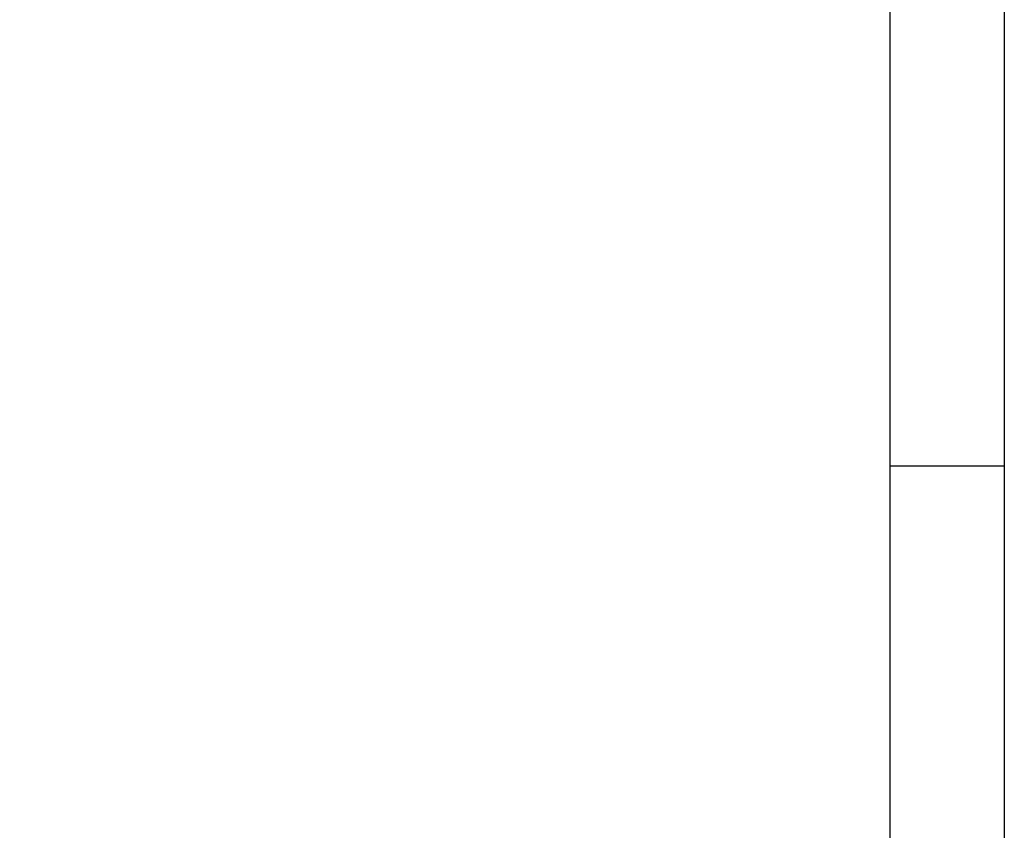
# Model space of a CAD drawing. Extents: x -38 to 372, y -82 to 205.
# Tile 27 of 29: x 328 to 372, y -46 to -11. Entities that reach past the tile are written whole.
import ezdxf

# ---------------------------------------------------------------- set-up
doc = ezdxf.new("R2010")
doc.units = 0
doc.layers.add('BOARD_GEOMETRY_DIMENSION', color=2, linetype='CONTINUOUS')
doc.layers.add('BOARD_GEOMETRY_SILKSCREEN_TOP', color=1, linetype='CONTINUOUS')

msp = doc.modelspace()

# ---------------------------------------------------------------- linework, layer by layer
at = {"layer": 'BOARD_GEOMETRY_DIMENSION'}
msp.add_lwpolyline([(-38.48354, -81.604612), (-38.48354, 205.395322), (371.516402, 205.395322), (371.516402, -81.604612)], close=True, dxfattribs=at)
for points in [[(366.516412, -76.604368), (366.516412, 186.745626)], [(371.516402, -30.104588), (366.516412, -30.104588)]]:
    msp.add_lwpolyline(points, dxfattribs=at)
at = {"layer": 'BOARD_GEOMETRY_SILKSCREEN_TOP'}
msp.add_lwpolyline([(-38.48354, -81.604612), (-38.48354, 205.395322), (371.516402, 205.395322), (371.516402, -81.604612)], close=True, dxfattribs=at)
for points in [[(366.516412, -76.604368), (366.516412, 186.745626)], [(371.516402, -30.104588), (366.516412, -30.104588)]]:
    msp.add_lwpolyline(points, dxfattribs=at)

doc.saveas('drawing.dxf')
